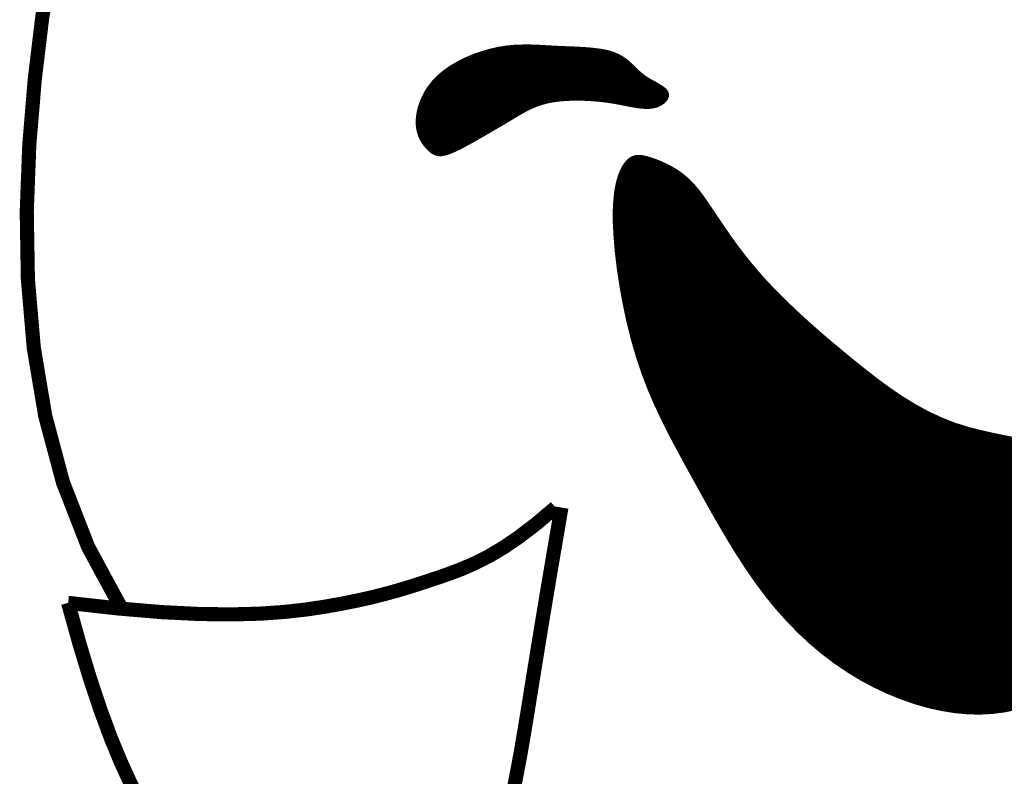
# Model space of a CAD drawing. Header units: feet. Extents: x 0.5 to 9, y 0.5 to 11.5.
# Tile 123 of 133: x 7.6389 to 7.7594, y 2.2365 to 2.3291. Entities that reach past the tile are written whole.
import ezdxf

# ---------------------------------------------------------------- set-up
doc = ezdxf.new("R2010")
doc.units = ezdxf.units.FT
doc.header["$LTSCALE"] = 200
doc.header["$MEASUREMENT"] = 0
doc.layers.add('FACE', color=160, linetype='CONTINUOUS')

msp = doc.modelspace()

# ---------------------------------------------------------------- hatches: boundary and pattern name
at = {"layer": 'FACE', "linetype": 'Continuous'}
h = msp.add_hatch(dxfattribs=at)
h.set_pattern_fill('NET3', color=5, scale=0.000863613, style=0)
h.set_pattern_definition([(0, (6.28657872, 0.28569849), (0, 0.00010795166), []), (60, (6.28657872, 0.28569849), (-9.348888e-05, 5.397583e-05), []), (120, (6.28657872, 0.28569849), (-9.348888e-05, -5.397583e-05), [])])
h.paths.add_polyline_path([(7.79093, 2.274), (7.79171, 2.27438), (7.79236, 2.27455), (7.79288, 2.27456), (7.79329, 2.27441), (7.79361, 2.27414), (7.79383, 2.27376), (7.79397, 2.27331), (7.79405, 2.27281), (7.79407, 2.27227), (7.79403, 2.27173), (7.79396, 2.27118), (7.79384, 2.27065), (7.79369, 2.27015), (7.79351, 2.2697), (7.7933, 2.2693), (7.79308, 2.26899), (7.79285, 2.26876), (7.79261, 2.26862), (7.79236, 2.26858), (7.79211, 2.26862), (7.79186, 2.26875), (7.79161, 2.26898), (7.79137, 2.26929), (7.79114, 2.26969), (7.79092, 2.27017), (7.79072, 2.27072), (7.79057, 2.27131), (7.79047, 2.27191), (7.79044, 2.27251), (7.7905, 2.27307), (7.79066, 2.27357)])
h.paths.add_polyline_path([(7.68902, 2.31343), (7.68879, 2.31368), (7.68856, 2.31396), (7.68833, 2.31428), (7.68813, 2.31464), (7.68795, 2.31505), (7.68781, 2.31551), (7.68772, 2.31602), (7.68769, 2.31658), (7.68772, 2.3172), (7.68783, 2.31786), (7.68801, 2.31855), (7.68828, 2.31927), (7.68862, 2.31998), (7.68906, 2.32069), (7.6896, 2.32138), (7.69023, 2.32204), (7.69096, 2.32265), (7.69177, 2.32322), (7.69266, 2.32373), (7.69359, 2.32419), (7.69456, 2.3246), (7.69555, 2.32494), (7.69653, 2.32522), (7.6975, 2.32544), (7.69844, 2.32559), (7.69935, 2.32568), (7.70025, 2.32572), (7.70112, 2.32573), (7.702, 2.32571), (7.70287, 2.32566), (7.70376, 2.32561), (7.70466, 2.32556), (7.70557, 2.32552), (7.7065, 2.32549), (7.70742, 2.32544), (7.70832, 2.32539), (7.70919, 2.3253), (7.71001, 2.32519), (7.71077, 2.32504), (7.71145, 2.32484), (7.71204, 2.32459), (7.71256, 2.32429), (7.71302, 2.32396), (7.71343, 2.3236), (7.71382, 2.32323), (7.71419, 2.32286), (7.71457, 2.32251), (7.71496, 2.32218), (7.71539, 2.32187), (7.71583, 2.3216), (7.71627, 2.32135), (7.71669, 2.32112), (7.71708, 2.32089), (7.71742, 2.32068), (7.71769, 2.32046), (7.71788, 2.32024), (7.71796, 2.32001), (7.71796, 2.31977), (7.71787, 2.31954), (7.71771, 2.31931), (7.71749, 2.31911), (7.71721, 2.31892), (7.71689, 2.31877), (7.71654, 2.31866), (7.71617, 2.31859), (7.71577, 2.31856), (7.71536, 2.31857), (7.71494, 2.3186), (7.7145, 2.31865), (7.71405, 2.31873), (7.7136, 2.31881), (7.71315, 2.3189), (7.71269, 2.31899), (7.71223, 2.31908), (7.71176, 2.31917), (7.71127, 2.31925), (7.71076, 2.31932), (7.71021, 2.31939), (7.70964, 2.31945), (7.70902, 2.3195), (7.70837, 2.31954), (7.70767, 2.31957), (7.70696, 2.31957), (7.70623, 2.31956), (7.7055, 2.31952), (7.70478, 2.31946), (7.70408, 2.31936), (7.70341, 2.31923), (7.70278, 2.31906), (7.70218, 2.31886), (7.70162, 2.31864), (7.70109, 2.3184), (7.70058, 2.31814), (7.70009, 2.31786), (7.69962, 2.31759), (7.69916, 2.31731), (7.69871, 2.31704), (7.69827, 2.31678), (7.69782, 2.31651), (7.69736, 2.31624), (7.6969, 2.31597), (7.69642, 2.31569), (7.69592, 2.3154), (7.69541, 2.3151), (7.69486, 2.31479), (7.69431, 2.31447), (7.69374, 2.31416), (7.69318, 2.31385), (7.69264, 2.31357), (7.69212, 2.31332), (7.69164, 2.31311), (7.6912, 2.31295), (7.69082, 2.31284), (7.69049, 2.31278), (7.69019, 2.31278), (7.68993, 2.31283), (7.68969, 2.31292), (7.68946, 2.31305), (7.68924, 2.31322)])
edge = h.paths.add_edge_path()
edge.add_line((7.77922, 2.27382), (7.77374, 2.27504))
edge.add_line((7.77374, 2.27504), (7.76913, 2.27601))
edge.add_line((7.76913, 2.27601), (7.76527, 2.27677))
edge.add_line((7.76527, 2.27677), (7.76204, 2.27739))
edge.add_line((7.76204, 2.27739), (7.75934, 2.27791))
edge.add_line((7.75934, 2.27791), (7.75704, 2.2784))
edge.add_line((7.75704, 2.2784), (7.75505, 2.27889))
edge.add_line((7.75505, 2.27889), (7.75324, 2.27945))
edge.add_line((7.75324, 2.27945), (7.75153, 2.28013))
edge.add_line((7.75153, 2.28013), (7.74988, 2.2809))
edge.add_line((7.74988, 2.2809), (7.74828, 2.28178))
edge.add_line((7.74828, 2.28178), (7.74673, 2.28273))
edge.add_line((7.74673, 2.28273), (7.74522, 2.28376))
edge.add_line((7.74522, 2.28376), (7.74373, 2.28485))
edge.add_line((7.74373, 2.28485), (7.74227, 2.28598))
edge.add_line((7.74227, 2.28598), (7.74081, 2.28715))
edge.add_line((7.74081, 2.28715), (7.73936, 2.28834))
edge.add_line((7.73936, 2.28834), (7.73791, 2.28955))
edge.add_line((7.73791, 2.28955), (7.73649, 2.29077))
edge.add_line((7.73649, 2.29077), (7.73511, 2.29199))
edge.add_line((7.73511, 2.29199), (7.73377, 2.29322))
edge.add_line((7.73377, 2.29322), (7.73249, 2.29444))
edge.add_line((7.73249, 2.29444), (7.73127, 2.29565))
edge.add_line((7.73127, 2.29565), (7.73014, 2.29684))
edge.add_line((7.73014, 2.29684), (7.72909, 2.29801))
edge.add_line((7.72909, 2.29801), (7.72813, 2.29915))
edge.add_line((7.72813, 2.29915), (7.72724, 2.30026))
edge.add_line((7.72724, 2.30026), (7.72643, 2.30133))
edge.add_line((7.72643, 2.30133), (7.72569, 2.30235))
edge.add_line((7.72569, 2.30235), (7.72502, 2.30332))
edge.add_line((7.72502, 2.30332), (7.7244, 2.30423))
edge.add_line((7.7244, 2.30423), (7.72383, 2.30508))
edge.add_line((7.72383, 2.30508), (7.7233, 2.30587))
edge.add_line((7.7233, 2.30587), (7.72281, 2.30659))
edge.add_line((7.72281, 2.30659), (7.72235, 2.30725))
edge.add_line((7.72235, 2.30725), (7.7219, 2.30786))
edge.add_line((7.7219, 2.30786), (7.72146, 2.30841))
edge.add_line((7.72146, 2.30841), (7.72101, 2.30892))
edge.add_line((7.72101, 2.30892), (7.72055, 2.30938))
edge.add_line((7.72055, 2.30938), (7.72006, 2.30981))
edge.add_line((7.72006, 2.30981), (7.71955, 2.3102))
edge.add_line((7.71955, 2.3102), (7.71901, 2.31056))
edge.add_line((7.71901, 2.31056), (7.71845, 2.31088))
edge.add_line((7.71845, 2.31088), (7.7179, 2.31117))
edge.add_line((7.7179, 2.31117), (7.71734, 2.31143))
edge.add_line((7.71734, 2.31143), (7.71681, 2.31165))
edge.add_line((7.71681, 2.31165), (7.71629, 2.31184))
edge.add_line((7.71629, 2.31184), (7.71582, 2.31199))
edge.add_line((7.71582, 2.31199), (7.71539, 2.31211))
edge.add_line((7.71539, 2.31211), (7.71499, 2.31219))
edge.add_line((7.71499, 2.31219), (7.71463, 2.31221))
edge.add_line((7.71463, 2.31221), (7.7143, 2.31219))
edge.add_line((7.7143, 2.31219), (7.714, 2.3121))
edge.add_line((7.714, 2.3121), (7.7137, 2.31194))
edge.add_line((7.7137, 2.31194), (7.71343, 2.3117))
edge.add_line((7.71343, 2.3117), (7.71315, 2.31138))
edge.add_line((7.71315, 2.31138), (7.71288, 2.31097))
edge.add_line((7.71288, 2.31097), (7.71262, 2.31045))
edge.add_line((7.71262, 2.31045), (7.71238, 2.30981))
edge.add_line((7.71238, 2.30981), (7.71217, 2.30903))
edge.add_line((7.71217, 2.30903), (7.712, 2.3081))
edge.add_line((7.712, 2.3081), (7.71188, 2.307))
edge.add_line((7.71188, 2.307), (7.71181, 2.30571))
edge.add_line((7.71181, 2.30571), (7.71182, 2.30423))
edge.add_line((7.71182, 2.30423), (7.71191, 2.30254))
edge.add_line((7.71191, 2.30254), (7.71207, 2.30067))
edge.add_line((7.71207, 2.30067), (7.71231, 2.29866))
edge.add_line((7.71231, 2.29866), (7.71263, 2.29656))
edge.add_line((7.71263, 2.29656), (7.71302, 2.2944))
edge.add_line((7.71302, 2.2944), (7.71348, 2.29223))
edge.add_line((7.71348, 2.29223), (7.71402, 2.29007))
edge.add_line((7.71402, 2.29007), (7.71462, 2.28798))
edge.add_line((7.71462, 2.28798), (7.71529, 2.28598))
edge.add_line((7.71529, 2.28598), (7.71602, 2.28407))
edge.add_line((7.71602, 2.28407), (7.71681, 2.28222))
edge.add_line((7.71681, 2.28222), (7.71766, 2.28042))
edge.add_line((7.71766, 2.28042), (7.71854, 2.27865))
edge.add_line((7.71854, 2.27865), (7.71947, 2.27688))
edge.add_line((7.71947, 2.27688), (7.72043, 2.27511))
edge.add_line((7.72043, 2.27511), (7.72142, 2.27331))
edge.add_line((7.72142, 2.27331), (7.72243, 2.27148))
edge.add_line((7.72243, 2.27148), (7.72347, 2.26961))
edge.add_line((7.72347, 2.26961), (7.72454, 2.26773))
edge.add_line((7.72454, 2.26773), (7.72564, 2.26586))
edge.add_line((7.72564, 2.26586), (7.72677, 2.26401))
edge.add_line((7.72677, 2.26401), (7.72794, 2.2622))
edge.add_line((7.72794, 2.2622), (7.72915, 2.26045))
edge.add_line((7.72915, 2.26045), (7.7304, 2.25877))
edge.add_line((7.7304, 2.25877), (7.7317, 2.25718))
edge.add_line((7.7317, 2.25718), (7.73304, 2.25568))
edge.add_line((7.73304, 2.25568), (7.73442, 2.25427))
edge.add_line((7.73442, 2.25427), (7.73584, 2.25295))
edge.add_line((7.73584, 2.25295), (7.73731, 2.25172))
edge.add_line((7.73731, 2.25172), (7.73881, 2.25059))
edge.add_line((7.73881, 2.25059), (7.74035, 2.24954))
edge.add_line((7.74035, 2.24954), (7.74192, 2.24859))
edge.add_line((7.74192, 2.24859), (7.74353, 2.24773))
edge.add_line((7.74353, 2.24773), (7.74516, 2.24696))
edge.add_line((7.74516, 2.24696), (7.74681, 2.24629))
edge.add_line((7.74681, 2.24629), (7.74846, 2.24571))
edge.add_line((7.74846, 2.24571), (7.7501, 2.24524))
edge.add_line((7.7501, 2.24524), (7.75173, 2.24488))
edge.add_line((7.75173, 2.24488), (7.75333, 2.24462))
edge.add_line((7.75333, 2.24462), (7.7549, 2.24447))
edge.add_line((7.7549, 2.24447), (7.75642, 2.24444))
edge.add_line((7.75642, 2.24444), (7.7579, 2.24452))
edge.add_line((7.7579, 2.24452), (7.75933, 2.2447))
edge.add_line((7.75933, 2.2447), (7.7607, 2.24498))
edge.add_line((7.7607, 2.24498), (7.76203, 2.24536))
edge.add_line((7.76203, 2.24536), (7.76331, 2.24583))
edge.add_line((7.76331, 2.24583), (7.76453, 2.24638))
edge.add_line((7.76453, 2.24638), (7.76569, 2.24703))
edge.add_line((7.76569, 2.24703), (7.7668, 2.24775))
edge.add_line((7.7668, 2.24775), (7.76785, 2.24853))
edge.add_line((7.76785, 2.24853), (7.76884, 2.24937))
edge.add_line((7.76884, 2.24937), (7.76977, 2.25026))
edge.add_line((7.76977, 2.25026), (7.77063, 2.25117))
edge.add_line((7.77063, 2.25117), (7.77143, 2.25209))
edge.add_line((7.77143, 2.25209), (7.77217, 2.25302))
edge.add_line((7.77217, 2.25302), (7.77284, 2.25394))
edge.add_line((7.77284, 2.25394), (7.77344, 2.25484))
edge.add_line((7.77344, 2.25484), (7.77398, 2.25571))
edge.add_line((7.77398, 2.25571), (7.77447, 2.25654))
edge.add_line((7.77447, 2.25654), (7.7749, 2.25734))
edge.add_line((7.7749, 2.25734), (7.77529, 2.25809))
edge.add_line((7.77529, 2.25809), (7.77563, 2.25879))
edge.add_line((7.77563, 2.25879), (7.77595, 2.25943))
edge.add_line((7.77595, 2.25943), (7.77623, 2.26001))
edge.add_line((7.77623, 2.26001), (7.77649, 2.26052))
edge.add_line((7.77649, 2.26052), (7.77673, 2.26098))
edge.add_line((7.77673, 2.26098), (7.77696, 2.2614))
edge.add_line((7.77696, 2.2614), (7.77716, 2.2618))
edge.add_line((7.77716, 2.2618), (7.77736, 2.26219))
edge.add_line((7.77736, 2.26219), (7.77754, 2.26258))
edge.add_line((7.77754, 2.26258), (7.77771, 2.263))
edge.add_line((7.77771, 2.263), (7.77787, 2.26345))
edge.add_line((7.77787, 2.26345), (7.77803, 2.26394))
edge.add_line((7.77803, 2.26394), (7.77819, 2.26448))
edge.add_line((7.77819, 2.26448), (7.77834, 2.26504))
edge.add_line((7.77834, 2.26504), (7.77848, 2.26562))
edge.add_line((7.77848, 2.26562), (7.77863, 2.2662))
edge.add_line((7.77863, 2.2662), (7.77876, 2.26678))
edge.add_line((7.77876, 2.26678), (7.7789, 2.26734))
edge.add_line((7.7789, 2.26734), (7.77903, 2.26787))
edge.add_line((7.77903, 2.26787), (7.77916, 2.26836))
edge.add_line((7.77916, 2.26836), (7.77929, 2.26882))
edge.add_line((7.77929, 2.26882), (7.77944, 2.26925))
edge.add_line((7.77944, 2.26925), (7.7796, 2.26966))
edge.add_line((7.7796, 2.26966), (7.77979, 2.27004))
edge.add_line((7.77979, 2.27004), (7.78001, 2.27042))
edge.add_line((7.78001, 2.27042), (7.78026, 2.27078))
edge.add_line((7.78026, 2.27078), (7.78057, 2.27113))
edge.add_line((7.78057, 2.27113), (7.78091, 2.27149))
edge.add_line((7.78091, 2.27149), (7.78123, 2.27184))
edge.add_line((7.78123, 2.27184), (7.78145, 2.27219))
edge.add_line((7.78145, 2.27219), (7.78151, 2.27254))
edge.add_line((7.78151, 2.27254), (7.78134, 2.27288))
edge.add_line((7.78134, 2.27288), (7.78085, 2.27321))
edge.add_line((7.78085, 2.27321), (7.77998, 2.27352))
edge.add_line((7.77998, 2.27352), (7.77865, 2.27383))

# ---------------------------------------------------------------- linework, layer by layer
at = {"layer": 'FACE', "color": 5}
for points, const_width in [([(7.64275, 2.33657), (7.64161, 2.3293), (7.6407, 2.32171), (7.64004, 2.3138), (7.63973, 2.30564), (7.63987, 2.29734), (7.64059, 2.28898), (7.64198, 2.28067), (7.64416, 2.27251), (7.64724, 2.2646), (7.65134, 2.25703)], 0.00173), ([(7.76204, 2.27739), (7.75934, 2.27791), (7.75704, 2.2784), (7.75505, 2.27889), (7.75324, 2.27945), (7.75153, 2.28013), (7.74988, 2.2809), (7.74828, 2.28178), (7.74673, 2.28273), (7.74522, 2.28376), (7.74373, 2.28485), (7.74227, 2.28598), (7.74081, 2.28715), (7.73936, 2.28834), (7.73791, 2.28955), (7.73649, 2.29077), (7.73511, 2.29199), (7.73377, 2.29322), (7.73249, 2.29444), (7.73127, 2.29565), (7.73014, 2.29684), (7.72909, 2.29801), (7.72813, 2.29915), (7.72724, 2.30026), (7.72643, 2.30133), (7.72569, 2.30235), (7.72502, 2.30332), (7.7244, 2.30423), (7.72383, 2.30508), (7.7233, 2.30587), (7.72281, 2.30659), (7.72235, 2.30725), (7.7219, 2.30786), (7.72146, 2.30841), (7.72101, 2.30892), (7.72055, 2.30938), (7.72006, 2.30981), (7.71955, 2.3102), (7.71901, 2.31056), (7.71845, 2.31088), (7.7179, 2.31117), (7.71734, 2.31143), (7.71681, 2.31165), (7.71629, 2.31184), (7.71582, 2.31199), (7.71539, 2.31211), (7.71499, 2.31219), (7.71463, 2.31221), (7.7143, 2.31219), (7.714, 2.3121), (7.7137, 2.31194), (7.71343, 2.3117), (7.71315, 2.31138), (7.71288, 2.31097), (7.71262, 2.31045), (7.71238, 2.30981), (7.71217, 2.30903), (7.712, 2.3081), (7.71188, 2.307), (7.71181, 2.30571), (7.71182, 2.30423), (7.71191, 2.30254), (7.71207, 2.30067), (7.71231, 2.29866), (7.71263, 2.29656), (7.71302, 2.2944), (7.71348, 2.29223), (7.71402, 2.29007), (7.71462, 2.28798), (7.71529, 2.28598), (7.71602, 2.28407), (7.71681, 2.28222), (7.71766, 2.28042), (7.71854, 2.27865), (7.71947, 2.27688), (7.72043, 2.27511), (7.72142, 2.27331), (7.72243, 2.27148), (7.72347, 2.26961), (7.72454, 2.26773), (7.72564, 2.26586), (7.72677, 2.26401), (7.72794, 2.2622), (7.72915, 2.26045), (7.7304, 2.25877), (7.7317, 2.25718), (7.73304, 2.25568), (7.73442, 2.25427), (7.73584, 2.25295), (7.73731, 2.25172), (7.73881, 2.25059), (7.74035, 2.24954), (7.74192, 2.24859), (7.74353, 2.24773), (7.74516, 2.24696), (7.74681, 2.24629), (7.74846, 2.24571), (7.7501, 2.24524), (7.75173, 2.24488), (7.75333, 2.24462), (7.7549, 2.24447), (7.75642, 2.24444), (7.7579, 2.24452), (7.75933, 2.2447), (7.7607, 2.24498)], 0.000727), ([(7.64479, 2.25775), (7.65091, 2.25707), (7.65623, 2.25662), (7.66084, 2.25639), (7.66482, 2.25634), (7.66826, 2.25643), (7.67124, 2.25664), (7.67386, 2.25693), (7.6762, 2.25728), (7.67833, 2.25766), (7.6803, 2.25806), (7.68212, 2.25847), (7.68383, 2.25891), (7.68544, 2.25936), (7.68698, 2.25983), (7.68848, 2.26031), (7.68996, 2.26081), (7.69144, 2.26132), (7.69296, 2.2619), (7.69455, 2.26259), (7.69623, 2.26343), (7.69802, 2.26449), (7.69997, 2.26581), (7.7021, 2.26744), (7.70444, 2.26942)], 0.00173), ([(7.70517, 2.26942), (7.70417, 2.26356), (7.70331, 2.25847), (7.70258, 2.25405), (7.70196, 2.25024), (7.70143, 2.24694), (7.70097, 2.24408), (7.70055, 2.24155), (7.70016, 2.23929), (7.69977, 2.23721), (7.6994, 2.23529)], 0.00173), ([(7.64479, 2.25775), (7.64618, 2.25275), (7.64751, 2.24836), (7.6488, 2.24452), (7.65004, 2.24117), (7.65124, 2.23827), (7.6524, 2.23574), (7.65352, 2.23353)], 0.00173)]:
    msp.add_lwpolyline(points, dxfattribs=dict(at, const_width=const_width))
at = {"layer": 'FACE', "color": 5, "const_width": 0.000727}
msp.add_lwpolyline([(7.68902, 2.31343), (7.68879, 2.31368), (7.68856, 2.31396), (7.68833, 2.31428), (7.68813, 2.31464), (7.68795, 2.31505), (7.68781, 2.31551), (7.68772, 2.31602), (7.68769, 2.31658), (7.68772, 2.3172), (7.68783, 2.31786), (7.68801, 2.31855), (7.68828, 2.31927), (7.68862, 2.31998), (7.68906, 2.32069), (7.6896, 2.32138), (7.69023, 2.32204), (7.69096, 2.32265), (7.69177, 2.32322), (7.69266, 2.32373), (7.69359, 2.32419), (7.69456, 2.3246), (7.69555, 2.32494), (7.69653, 2.32522), (7.6975, 2.32544), (7.69844, 2.32559), (7.69935, 2.32568), (7.70025, 2.32572), (7.70112, 2.32573), (7.702, 2.32571), (7.70287, 2.32566), (7.70376, 2.32561), (7.70466, 2.32556), (7.70557, 2.32552), (7.7065, 2.32549), (7.70742, 2.32544), (7.70832, 2.32539), (7.70919, 2.3253), (7.71001, 2.32519), (7.71077, 2.32504), (7.71145, 2.32484), (7.71204, 2.32459), (7.71256, 2.32429), (7.71302, 2.32396), (7.71343, 2.3236), (7.71382, 2.32323), (7.71419, 2.32286), (7.71457, 2.32251), (7.71496, 2.32218), (7.71539, 2.32187), (7.71583, 2.3216), (7.71627, 2.32135), (7.71669, 2.32112), (7.71708, 2.32089), (7.71742, 2.32068), (7.71769, 2.32046), (7.71788, 2.32024), (7.71796, 2.32001), (7.71796, 2.31977), (7.71787, 2.31954), (7.71771, 2.31931), (7.71749, 2.31911), (7.71721, 2.31892), (7.71689, 2.31877), (7.71654, 2.31866), (7.71617, 2.31859), (7.71577, 2.31856), (7.71536, 2.31857), (7.71494, 2.3186), (7.7145, 2.31865), (7.71405, 2.31873), (7.7136, 2.31881), (7.71315, 2.3189), (7.71269, 2.31899), (7.71223, 2.31908), (7.71176, 2.31917), (7.71127, 2.31925), (7.71076, 2.31932), (7.71021, 2.31939), (7.70964, 2.31945), (7.70902, 2.3195), (7.70837, 2.31954), (7.70767, 2.31957), (7.70696, 2.31957), (7.70623, 2.31956), (7.7055, 2.31952), (7.70478, 2.31946), (7.70408, 2.31936), (7.70341, 2.31923), (7.70278, 2.31906), (7.70218, 2.31886), (7.70162, 2.31864), (7.70109, 2.3184), (7.70058, 2.31814), (7.70009, 2.31786), (7.69962, 2.31759), (7.69916, 2.31731), (7.69871, 2.31704), (7.69827, 2.31678), (7.69782, 2.31651), (7.69736, 2.31624), (7.6969, 2.31597), (7.69642, 2.31569), (7.69592, 2.3154), (7.69541, 2.3151), (7.69486, 2.31479), (7.69431, 2.31447), (7.69374, 2.31416), (7.69318, 2.31385), (7.69264, 2.31357), (7.69212, 2.31332), (7.69164, 2.31311), (7.6912, 2.31295), (7.69082, 2.31284), (7.69049, 2.31278), (7.69019, 2.31278), (7.68993, 2.31283), (7.68969, 2.31292), (7.68946, 2.31305), (7.68924, 2.31322)], close=True, dxfattribs=at)

doc.saveas('drawing.dxf')
